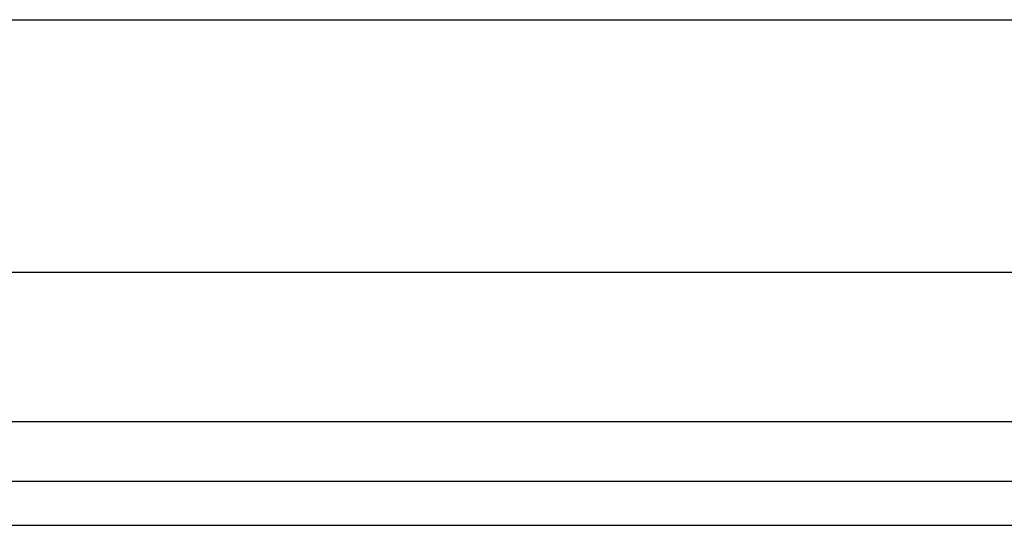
# Model space of a CAD drawing. Header units: inches. Extents: x 6 to 171, y 11 to 89.
# Tile 8 of 113: x 8.316 to 9.85, y 31.976 to 32.763. Entities that reach past the tile are written whole.
import ezdxf

# ---------------------------------------------------------------- set-up
doc = ezdxf.new("R2010")
doc.units = ezdxf.units.IN
doc.header["$MEASUREMENT"] = 0
doc.layers.add('Visible Edges(ANSI)', color=7, linetype='Continuous', lineweight=25)
doc.layers.add('Visible Tangent Edges(ANSI)', color=7, linetype='Continuous', lineweight=25)

msp = doc.modelspace()

# ---------------------------------------------------------------- linework, layer by layer
at = {"layer": 'Visible Edges(ANSI)'}
for p, q in [((6.4162, 32.7631), (40.5603, 32.7631)), ((40.5603, 32.3694), (6.4162, 32.3694)), ((41.2964, 32.0437), (5.7004, 32.0437)), ((5.7004, 31.9757), (41.2964, 31.9757))]:
    msp.add_line(p, q, dxfattribs=at)
at = {"layer": 'Visible Tangent Edges(ANSI)'}
msp.add_line((41.2964, 32.1367), (5.7004, 32.1367), dxfattribs=at)

doc.saveas('drawing.dxf')
